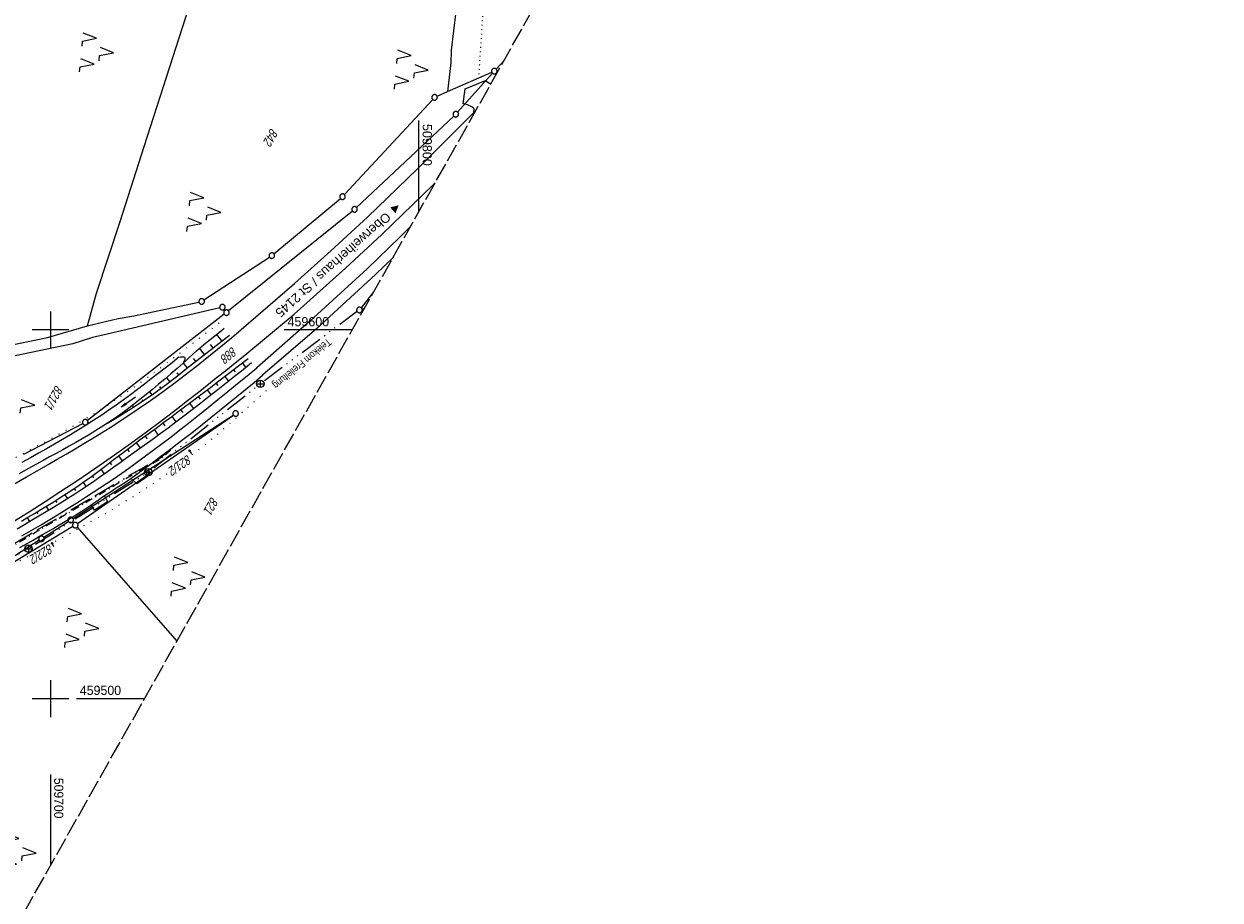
# Model space of a CAD drawing. Extents: x 509054 to 510069, y 459212 to 460305.
# Tile 36 of 66: x 509693 to 510017, y 459445 to 459683. Entities that reach past the tile are written whole.
import ezdxf
from ezdxf.enums import TextEntityAlignment as Align

# ---------------------------------------------------------------- set-up
doc = ezdxf.new("R2010")
doc.units = 0
doc.header["$LTSCALE"] = 10
doc.header["$MEASUREMENT"] = 0
for name, pattern in [('ACAD_ISO13W100', [36, 12, -3, 12, -3, 0, -3, 0, -3]), ('ACAD_ISO14W100', [25.5, 12, -3, 0.5, -3, 0.5, -3, 0.5, -3]), ('AUSGEZOGEN', [0]), ('LT00', [0]), ('LT07', [0.22, 0.02, -0.2]), ('LT08', [0.42, 0.2, -0.1, 0.02, -0.1]), ('LT14', [0.6, 0.5, -0.1]), ('PUNKTX2_STR', [0.6, 0.1, -0.5])]:
    doc.linetypes.add(name, pattern=pattern)
doc.layers.get('0').update_dxf_attribs({"linetype": 'LT00'})
for name, color, linetype in [('--EK_FBR', 1, 'LT00'), ('DFK_FLUR_NR', 250, 'LT00'), ('DFK_FLURNR_PFEIL', 250, 'LT00'), ('DFK_GZPKT', 250, 'LT00'), ('DFK_KATASTER', 250, 'LT00'), ('DFK_NUTZUNG', 250, 'LT00'), ('DFK_NUTZUNGSGRENZE', 70, 'PUNKTX2_STR'), ('DFK_TOPO-ANL', 252, 'LT00'), ('GASLTG', 250, 'ACAD_ISO13W100'), ('ORTSRICHTUNG', 7, 'Continuous'), ('PFEIL', 140, 'AUSGEZOGEN'), ('TELEKOM', 210, 'ACAD_ISO14W100'), ('TELEKOM_TEXT', 210, 'Continuous'), ('V110_AFBR_BAB', 250, 'LT00'), ('V110_BOESCH', 250, 'LT00'), ('V110_BOSCHUNG', 250, 'LT00'), ('V110_GEHOELZ', 250, 'LT07'), ('V110_GEHWEG', 250, 'LT00'), ('V110_GRABEN', 250, 'LT00'), ('V110_RASTER', 250, 'LT00')]:
    doc.layers.add(name, color=color, linetype=linetype)
doc.layers.add('-BLATT_110-RAND', color=7, linetype='LT14', plot=False)
doc.styles.add('Beschrift', font='ARIAL.TTF')
doc.styles.get("Standard").update_dxf_attribs({"font": 'ARIAL.TTF'})
doc.styles.add('Versorgungsltg', font='ARIAL.TTF', dxfattribs={"width": 0.8, "height": 2})

# ---------------------------------------------------------------- blocks, each defined once
blk = doc.blocks.new('SYMB7060')
at = {"color": 0, "linetype": 'ByBlock'}
for p, q in [((-0.26, 0), (0, 0)), ((-0.08, 0.045), (0, 0)), ((0, 0), (-0.08, -0.045))]:
    blk.add_line(p, q, dxfattribs=at)
blk = doc.blocks.new('SYMB7010')
at = {"color": 0, "linetype": 'ByBlock'}
for points in [[(-0.031408, 0.499213), (-0.093728, 0.49134), (-0.15457, 0.475719), (-0.212975, 0.452595), (-0.268021, 0.422333), (-0.31884, 0.385411), (-0.36463, 0.342411), (-0.40467, 0.29401), (-0.438329, 0.240973), (-0.465074, 0.184136), (-0.484486, 0.124395), (-0.496256, 0.062692), (-0.5002, 0)], [(-0.5002, 0), (-0.496256, -0.062692), (-0.484486, -0.124395), (-0.465075, -0.184136), (-0.438329, -0.240973), (-0.404671, -0.29401), (-0.36463, -0.342411), (-0.31884, -0.385411), (-0.268021, -0.422333), (-0.212975, -0.452595), (-0.154571, -0.475719), (-0.093728, -0.49134), (-0.031408, -0.499213), (0.031408, -0.499213)], [(0.5002, 0), (0.496256, 0.062692), (0.484485, 0.124395), (0.465074, 0.184136), (0.438329, 0.240973), (0.40467, 0.29401), (0.36463, 0.342411), (0.31884, 0.385411), (0.268021, 0.422333), (0.212975, 0.452595), (0.15457, 0.475719), (0.093728, 0.49134), (0.031408, 0.499213), (-0.031408, 0.499213)], [(0.031408, -0.499213), (0.093728, -0.491341), (0.15457, -0.475719), (0.212975, -0.452595), (0.268021, -0.422333), (0.31884, -0.385411), (0.36463, -0.342411), (0.404671, -0.294011), (0.438329, -0.240974), (0.465075, -0.184136), (0.484486, -0.124395), (0.496256, -0.062692), (0.500201, 0)]]:
    blk.add_lwpolyline(points, dxfattribs=at)
blk = doc.blocks.new('SYMB7222')
at = {"color": 0, "linetype": 'ByBlock'}
blk.add_line((0, 0.185), (-0.11, -0.185), dxfattribs=at)
blk.add_lwpolyline([(0.25, -0.185), (0.11, -0.185), (0, 0.185)], dxfattribs=at)
blk = doc.blocks.new('SYMB7221')
at = {"color": 0, "linetype": 'ByBlock'}
for p, q in [((0, 0.435), (-0.11, 0.065)), ((0.11, 0.065), (0, 0.435)), ((0.25, 0.065), (0.11, 0.065)), ((-0.35, -0.065), (-0.46, -0.435)), ((0.35, -0.065), (0.24, -0.435))]:
    blk.add_line(p, q, dxfattribs=at)
for points in [[(-0.1, -0.435), (-0.24, -0.435), (-0.35, -0.065)], [(0.6, -0.435), (0.46, -0.435), (0.35, -0.065)]]:
    blk.add_lwpolyline(points, dxfattribs=at)
blk = doc.blocks.new('Pfreil3')
at = {"layer": 'PFEIL'}
blk.add_hatch(color=256, dxfattribs=at).paths.add_polyline_path([(-1.55, 0.27), (-1.55, -0.27), (0, 0)])
for p, q in [((-1.55, 0), (-4.83, 0)), ((-1.55, -0.27), (-1.55, 0.27)), ((-1.55, 0.27), (0, 0)), ((0, 0), (-1.55, -0.27))]:
    blk.add_line(p, q, dxfattribs=at)
blk = doc.blocks.new('SYMB0011')
at = {"color": 0, "linetype": 'ByBlock'}
for p, q in [((0.5, 0), (-0.5, 0)), ((0, 0.5), (0, -0.5))]:
    blk.add_line(p, q, dxfattribs=at)

msp = doc.modelspace()

# ---------------------------------------------------------------- linework, layer by layer
at = {"layer": '--EK_FBR'}
for points in [[(509690.05, 459558.17), (509693.52, 459560.15), (509696.98, 459562.14), (509699.41, 459563.53), (509701.83, 459564.93), (509704.25, 459566.33), (509706.67, 459567.75), (509709.07, 459569.18), (509711.47, 459570.63), (509713.86, 459572.1), (509716.23, 459573.59), (509719.9, 459575.96), (509723.54, 459578.4), (509727.14, 459580.89), (509730.7, 459583.44), (509734.22, 459586.04), (509737.7, 459588.7), (509739.63, 459590.21), (509741.55, 459591.74), (509743.46, 459593.27), (509745.36, 459594.81), (509747.26, 459596.36), (509749.16, 459597.91)], [(509689.8, 459547.98), (509694.18, 459550.69), (509698.53, 459553.44), (509702.85, 459556.24), (509707.15, 459559.08), (509712.3, 459562.57), (509717.42, 459566.13), (509721.76, 459569.23), (509726.07, 459572.38), (509730.34, 459575.57), (509734.59, 459578.8), (509737.2, 459580.83), (509739.81, 459582.87), (509742.4, 459584.92), (509744.99, 459586.98), (509747.58, 459589.05), (509750.16, 459591.12), (509752.73, 459593.19)]]:
    msp.add_lwpolyline(points, dxfattribs=at)
at = {"layer": '-BLATT_110-RAND'}
msp.add_lwpolyline([(509508.66, 460304.61), (509054.47, 459498.79), (509563.22, 459212.04), (510017.41, 460017.85), (509508.66, 460304.61)], dxfattribs=at)
at = {"layer": 'DFK_KATASTER'}
for p, q in [((509725.4, 459649.76), (509740.84, 459697.74)), ((509810.04, 459686.4), (509808.78, 459675.86)), ((509808.78, 459675.86), (509808.64, 459672.45)), ((509823.11, 459673.13), (509820.96, 459670.77)), ((509808.64, 459672.45), (509807.76, 459664.65)), ((509807.76, 459664.65), (509819.76, 459669.92)), ((509819.95, 459669.66), (509810.49, 459659.08)), ((509804.93, 459663.4), (509807.76, 459664.65)), ((509779.76, 459636.71), (509803.73, 459662.55)), ((509809.44, 459658.01), (509783.07, 459633.23)), ((509718.89, 459629.47), (509725.4, 459649.76)), ((509760.66, 459620.66), (509778.67, 459635.68)), ((509781.94, 459632.25), (509748.35, 459605.18)), ((509712.52, 459609.97), (509718.89, 459629.47)), ((509741.66, 459608.15), (509759.45, 459619.77)), ((509710.07, 459601.12), (509712.52, 459609.97)), ((509787.76, 459610.41), (509784.3, 459606.02)), ((509745.93, 459606.01), (509715.39, 459598.9)), ((509722.66, 459603.83), (509740.3, 459607.58)), ((509747.32, 459605.31), (509747.11, 459605.58)), ((509785.19, 459605.86), (509784.56, 459605.66)), ((509747.18, 459604.25), (509710.03, 459575.44)), ((509710.07, 459601.12), (509713.79, 459601.99)), ((509713.79, 459601.99), (509718.36, 459603.1)), ((509718.36, 459603.1), (509722.66, 459603.83)), ((509699.22, 459597.95), (509710.07, 459601.12)), ((509715.39, 459598.9), (509711.43, 459597.95)), ((509706.06, 459596.26), (509675.96, 459589.97)), ((509677.67, 459593.58), (509699.22, 459597.95)), ((509711.43, 459597.95), (509706.06, 459596.26)), ((509706.12, 459548.89), (509749.62, 459576.93)), ((509707.36, 459547.48), (509749.63, 459576.91)), ((509692.74, 459566.36), (509708.77, 459574.63)), ((509706.1, 459546.66), (509657.93, 459517.73)), ((509698.19, 459543.78), (509704.86, 459548.07)), ((509706.25, 459547.61), (509705.98, 459547.92)), ((509707.23, 459546.49), (509734.32, 459515.61)), ((509696.93, 459542.96), (509657.92, 459517.75))]:
    msp.add_line(p, q, dxfattribs=at)
at = {"layer": 'DFK_NUTZUNGSGRENZE', "ltscale": 0.2}
msp.add_line((509817.41, 459687.54), (509816.16, 459668.34), dxfattribs=at)
at = {"layer": 'DFK_TOPO-ANL'}
for p, q in [((509812.56, 459665.45), (509818.08, 459667.71)), ((509818.08, 459667.71), (509819.54, 459666.71)), ((509812.02, 459661.31), (509812.56, 459665.45)), ((509813.14, 459661.07), (509812.02, 459661.31)), ((509814.32, 459660.54), (509813.14, 459661.07)), ((509814.94, 459659.95), (509814.32, 459660.54)), ((509799.61, 459643.75), (509814.92, 459659.03)), ((509814.92, 459659.03), (509814.94, 459659.95)), ((509786.05, 459630.61), (509799.61, 459643.75)), ((509789.94, 459625.93), (509803.94, 459639.47)), ((509803.94, 459639.47), (509804.38, 459639.9)), ((509776.1, 459621.48), (509786.05, 459630.61)), ((509797.69, 459628.03), (509794.88, 459625.25)), ((509780.05, 459616.78), (509789.94, 459625.93)), ((509794.88, 459625.25), (509785.98, 459616.61)), ((509766.22, 459612.63), (509776.1, 459621.48)), ((509793.05, 459619.79), (509788.18, 459615.03)), ((509766.1, 459604.31), (509780.05, 459616.78)), ((509770.41, 459602.36), (509785.98, 459616.61)), ((509772.27, 459600.42), (509788.18, 459615.03)), ((509749.16, 459597.91), (509766.22, 459612.63)), ((509752.73, 459593.19), (509766.1, 459604.31)), ((509770.41, 459602.36), (509755.99, 459589.76)), ((509772.27, 459600.42), (509757.58, 459587.73)), ((509723.41, 459558.25), (509721.84, 459559.78)), ((509726.38, 459560.37), (509723.41, 459558.25)), ((509725.57, 459562.42), (509726.38, 459560.37)), ((509715.49, 459553.41), (509711.93, 459551.1)), ((509714.75, 459554.91), (509715.49, 459553.41)), ((509711.93, 459551.1), (509710.98, 459552.46))]:
    msp.add_line(p, q, dxfattribs=at)
at = {"layer": 'GASLTG', "ltscale": 0.05, "flags": 128}
msp.add_lwpolyline([(509732.48, 459567.69), (509729.94, 459565.36), (509725.51, 459562.81), (509720.09, 459559.78), (509714.04, 459556.13), (509710.28, 459553.89), (509696.3, 459545.64), (509680.28, 459535.94), (509675.54, 459533.13), (509662.67, 459524.53), (509661.31, 459523.49), (509654.68, 459518.01), (509641.53, 459507.31), (509616.04, 459486.4), (509597.79, 459472.06), (509592.36, 459467.67), (509583.44, 459461.06), (509571.13, 459452.34), (509560.96, 459446.08), (509536.18, 459431.58), (509531.7, 459429.29), (509524.56, 459425.59), (509512.62, 459419.97), (509500.19, 459414.01), (509494.35, 459411.46), (509484.5, 459407.13), (509475.95, 459403.85), (509460.65, 459398.15), (509446.94, 459393.44), (509428.45, 459387.85), (509407.17, 459382.36), (509385.48, 459378.15), (509377.07, 459376.74), (509356.92, 459372.99), (509353.25, 459372.22), (509352.3, 459371.75), (509351.45, 459371.07), (509350.6, 459369.66), (509337.3, 459345.94), (509334.65, 459340.87)], dxfattribs=at)
at = {"layer": 'GASLTG', "color": 80, "linetype": 'LT08', "flags": 128}
msp.add_lwpolyline([(509732.69, 459567.46), (509730.12, 459565.11), (509725.66, 459562.54), (509720.24, 459559.52), (509714.19, 459555.87), (509710.44, 459553.63), (509696.46, 459545.39), (509680.44, 459535.68), (509675.7, 459532.87), (509662.84, 459524.29), (509661.5, 459523.26), (509654.87, 459517.78), (509641.72, 459507.07), (509616.22, 459486.16), (509597.97, 459471.82), (509592.54, 459467.43), (509583.62, 459460.81), (509571.3, 459452.09), (509561.11, 459445.83), (509536.33, 459431.32), (509531.84, 459429.02), (509524.69, 459425.32), (509512.75, 459419.7), (509500.31, 459413.74), (509494.47, 459411.18), (509484.61, 459406.86), (509476.06, 459403.57), (509460.75, 459397.86), (509447.03, 459393.15), (509428.53, 459387.57), (509407.23, 459382.07), (509385.53, 459377.85), (509377.12, 459376.45), (509356.97, 459372.69), (509353.34, 459371.94), (509352.47, 459371.5), (509351.68, 459370.87), (509350.86, 459369.51), (509337.56, 459345.79), (509334.92, 459340.72)], dxfattribs=at)
at = {"layer": 'TELEKOM', "ltscale": 0.05, "flags": 128}
msp.add_lwpolyline([(509415.17, 459474.51), (509453.85, 459473.6), (509490.24, 459475.47), (509526.49, 459479.71), (509563.63, 459486.99), (509593.49, 459494.62), (509631.09, 459509.57), (509661.27, 459523.19), (509694.05, 459540.68), (509726.56, 459561.45), (509756.95, 459585.4), (509785.89, 459607.15), (509785.96, 459607.23)], dxfattribs=at)
at = {"layer": 'TELEKOM_TEXT'}
for p, q in [((509755.95, 459585.4), (509757.95, 459585.4)), ((509756.95, 459586.4), (509756.95, 459584.4)), ((509725.56, 459561.45), (509727.56, 459561.45)), ((509726.56, 459562.45), (509726.56, 459560.45)), ((509693.05, 459540.68), (509695.05, 459540.68)), ((509694.05, 459541.68), (509694.05, 459539.68))]:
    msp.add_line(p, q, dxfattribs=at)
for centre in [(509756.95, 459585.4), (509726.56, 459561.45), (509694.05, 459540.68)]:
    msp.add_circle(centre, 1, dxfattribs=at)
at = {"layer": 'V110_AFBR_BAB'}
for points in [[(509690.05, 459558.17), (509693.52, 459560.15), (509696.98, 459562.14), (509699.41, 459563.53), (509701.83, 459564.93), (509704.25, 459566.33), (509706.67, 459567.75), (509709.07, 459569.18), (509711.47, 459570.63), (509713.86, 459572.1), (509716.23, 459573.59), (509719.9, 459575.96), (509723.54, 459578.4), (509727.14, 459580.89), (509730.7, 459583.44), (509734.22, 459586.04), (509737.7, 459588.7), (509739.63, 459590.21), (509741.55, 459591.74), (509743.46, 459593.27), (509745.36, 459594.81), (509747.26, 459596.36), (509749.16, 459597.91)], [(509689.8, 459547.98), (509694.18, 459550.69), (509698.53, 459553.44), (509702.85, 459556.24), (509707.15, 459559.08), (509712.3, 459562.57), (509717.42, 459566.13), (509721.76, 459569.23), (509726.07, 459572.38), (509730.34, 459575.57), (509734.59, 459578.8), (509737.2, 459580.83), (509739.81, 459582.87), (509742.4, 459584.92), (509744.99, 459586.98), (509747.58, 459589.05), (509750.16, 459591.12), (509752.73, 459593.19)]]:
    msp.add_lwpolyline(points, dxfattribs=at)
at = {"layer": 'V110_BOESCH'}
for points in [[(509715.47, 459574.69), (509718.68, 459576.61), (509721.85, 459578.59), (509724.97, 459580.65), (509728.04, 459582.78), (509731.06, 459584.97), (509734.03, 459587.24), (509736.95, 459589.58), (509748.56, 459598.61)], [(509736.02, 459590.98), (509736.83, 459591.75), (509737.64, 459592.52), (509738.46, 459593.27), (509739.65, 459594.35), (509740.87, 459595.4), (509742.1, 459596.43), (509743.34, 459597.45), (509744.6, 459598.45), (509745.86, 459599.45), (509747.12, 459600.45)], [(509692.12, 459548.15), (509693.88, 459549.19), (509695.65, 459550.24), (509697.41, 459551.29), (509699.17, 459552.36), (509700.92, 459553.43), (509702.66, 459554.52), (509704.38, 459555.63), (509706.09, 459556.76), (509707.79, 459557.92), (509709.27, 459558.96), (509710.74, 459560.03), (509712.19, 459561.1), (509713.65, 459562.19), (509715.09, 459563.28), (509716.54, 459564.38), (509717.99, 459565.48), (509720.11, 459567.07), (509722.24, 459568.66), (509724.37, 459570.25), (509726.51, 459571.83), (509728.64, 459573.4), (509730.78, 459574.98), (509732.91, 459576.56), (509735.04, 459578.15), (509737.72, 459580.15), (509740.38, 459582.16), (509743.04, 459584.17), (509745.69, 459586.19), (509748.35, 459588.22), (509750.99, 459590.25), (509753.64, 459592.28)], [(509690.95, 459546.06), (509692.92, 459547.24), (509694.88, 459548.41), (509696.85, 459549.59), (509698.82, 459550.76), (509700.78, 459551.95), (509702.73, 459553.15), (509704.67, 459554.36), (509706.6, 459555.59), (509708.52, 459556.84), (509710.28, 459558.02), (509712.02, 459559.21), (509713.76, 459560.42), (509715.49, 459561.64), (509717.21, 459562.87), (509718.94, 459564.1), (509721.11, 459565.65), (509723.27, 459567.21), (509725.44, 459568.77), (509727.6, 459570.33), (509729.75, 459571.9), (509731.9, 459573.48), (509734.04, 459575.07), (509736.17, 459576.67), (509738.49, 459578.44), (509740.8, 459580.23), (509743.11, 459582.03), (509745.4, 459583.84), (509747.69, 459585.66), (509749.97, 459587.48), (509752.25, 459589.31), (509754.53, 459591.14)]]:
    msp.add_lwpolyline(points, dxfattribs=at)
at = {"layer": 'V110_BOSCHUNG'}
for p, q in [((509746.53, 459597.03), (509745.1, 459598.86)), ((509744.16, 459595.19), (509743.46, 459596.08)), ((509739.42, 459591.5), (509738.82, 459592.28)), ((509741.79, 459593.34), (509740.46, 459595.05)), ((509736.01, 459590.97), (509737.1, 459589.7)), ((509749.66, 459589.23), (509750.14, 459588.61)), ((509752.04, 459591.05), (509752.95, 459589.87)), ((509731.46, 459587.06), (509732.39, 459585.97)), ((509734.25, 459588.41), (509734.76, 459587.82)), ((509744.9, 459585.59), (509745.41, 459584.92)), ((509747.28, 459587.4), (509748.27, 459586.12)), ((509726.87, 459583.22), (509727.53, 459582.41)), ((509729.58, 459584.65), (509729.98, 459584.17)), ((509742.52, 459583.77), (509743.56, 459582.38)), ((509722.18, 459579.5), (509722.54, 459579.04)), ((509724.8, 459581.02), (509725.05, 459580.7)), ((509737.73, 459580.16), (509738.82, 459578.7)), ((509740.12, 459581.96), (509740.66, 459581.25)), ((509717.35, 459575.97), (509717.43, 459575.85)), ((509719.89, 459577.56), (509720, 459577.42)), ((509732.92, 459576.57), (509734.04, 459575.07)), ((509735.33, 459578.36), (509735.88, 459577.62)), ((509728.1, 459573), (509729.22, 459571.51)), ((509730.51, 459574.78), (509731.07, 459574.03)), ((509723.27, 459569.43), (509724.36, 459567.99)), ((509725.68, 459571.22), (509726.24, 459570.48)), ((509720.87, 459567.64), (509721.39, 459566.94)), ((509716.08, 459564.03), (509716.56, 459563.39)), ((509718.47, 459565.84), (509719.48, 459564.49)), ((509711.28, 459560.43), (509711.7, 459559.86)), ((509713.68, 459562.22), (509714.59, 459561.01)), ((509706.41, 459556.98), (509706.76, 459556.45)), ((509708.86, 459558.68), (509709.64, 459557.59)), ((509701.39, 459553.73), (509701.71, 459553.22)), ((509703.92, 459555.33), (509704.58, 459554.3)), ((509696.28, 459550.62), (509696.58, 459550.11)), ((509698.84, 459552.16), (509699.46, 459551.15)), ((509693.7, 459549.09), (509694.3, 459548.06))]:
    msp.add_line(p, q, dxfattribs=at)
at = {"layer": 'V110_GEHOELZ', "flags": 128}
for points in [[(509628.36, 459538.24), (509631.63, 459539.24), (509634.89, 459540.25), (509638.16, 459541.25), (509641.43, 459542.27), (509643.05, 459542.78), (509644.68, 459543.3), (509646.3, 459543.82), (509647.91, 459544.36), (509649.52, 459544.91), (509651.12, 459545.48), (509652.71, 459546.08), (509654.29, 459546.7), (509655.86, 459547.35), (509657.46, 459548.04), (509659.04, 459548.77), (509660.61, 459549.53), (509662.16, 459550.31), (509663.71, 459551.1), (509665.26, 459551.92), (509666.79, 459552.74), (509668.33, 459553.58), (509669.86, 459554.41), (509671.39, 459555.25), (509672.92, 459556.09), (509675.22, 459557.33), (509677.51, 459558.56), (509679.82, 459559.78), (509682.12, 459561), (509684.43, 459562.21), (509686.74, 459563.41), (509689.04, 459564.62), (509691.35, 459565.83), (509693.66, 459567.05), (509695.85, 459568.22), (509698.05, 459569.4), (509700.23, 459570.59), (509702.41, 459571.79), (509704.58, 459573.01), (509706.74, 459574.25), (509708.88, 459575.51), (509711.01, 459576.8), (509713.13, 459578.11), (509715.39, 459579.56), (509717.63, 459581.03), (509719.85, 459582.54), (509722.06, 459584.07), (509724.26, 459585.62), (509726.43, 459587.2), (509728.6, 459588.79), (509730.76, 459590.39), (509732.9, 459592.01), (509735.04, 459593.64), (509737.21, 459595.3), (509739.38, 459596.97), (509741.54, 459598.64), (509743.69, 459600.31), (509745.85, 459601.99)], [(509633.28, 459498.71), (509634.59, 459500), (509635.91, 459501.29), (509637.23, 459502.57), (509638.56, 459503.83), (509639.9, 459505.08), (509641.26, 459506.31), (509642.63, 459507.52), (509644.03, 459508.7), (509645.44, 459509.85), (509646.89, 459510.96), (509648.36, 459512.04), (509649.68, 459512.95), (509651.03, 459513.83), (509652.39, 459514.69), (509653.77, 459515.53), (509655.16, 459516.35), (509656.57, 459517.16), (509657.97, 459517.96), (509659.38, 459518.75), (509660.79, 459519.55), (509662.2, 459520.35), (509663.89, 459521.33), (509665.57, 459522.32), (509667.24, 459523.32), (509668.91, 459524.33), (509670.58, 459525.34), (509672.25, 459526.34), (509673.92, 459527.35), (509675.59, 459528.35), (509677.27, 459529.34), (509679.48, 459530.63), (509681.7, 459531.89), (509683.93, 459533.15), (509686.17, 459534.39), (509688.42, 459535.63), (509690.66, 459536.85), (509692.92, 459538.08), (509695.17, 459539.3), (509697.7, 459540.67), (509700.23, 459542.05), (509702.76, 459543.43), (509705.28, 459544.82), (509707.8, 459546.22), (509710.31, 459547.63), (509712.81, 459549.05), (509714.9, 459550.26), (509716.98, 459551.49), (509719.05, 459552.73), (509721.11, 459553.99), (509723.16, 459555.27), (509725.18, 459556.58), (509728.03, 459558.48), (509730.84, 459560.43), (509733.61, 459562.43), (509736.35, 459564.49), (509739.05, 459566.58), (509741.72, 459568.73), (509743.55, 459570.24), (509745.36, 459571.78), (509747.16, 459573.33), (509748.95, 459574.89), (509750.73, 459576.47), (509752.5, 459578.05), (509754.26, 459579.65), (509756.02, 459581.25), (509757.77, 459582.85), (509759.52, 459584.46)]]:
    msp.add_lwpolyline(points, dxfattribs=at)
at = {"layer": 'V110_GEHWEG'}
for points in [[(509692.19, 459544.12), (509694.73, 459545.61), (509697.27, 459547.1), (509699.8, 459548.6), (509702.32, 459550.12), (509704.83, 459551.65), (509707.33, 459553.21), (509709.81, 459554.79), (509713.41, 459557.14), (509716.97, 459559.54), (509720.5, 459561.99), (509722.97, 459563.76), (509725.43, 459565.55), (509727.87, 459567.36), (509730.3, 459569.19), (509732.71, 459571.03), (509735.11, 459572.9), (509737.5, 459574.77), (509740.17, 459576.89), (509742.82, 459579.01), (509745.46, 459581.15), (509748.1, 459583.29), (509750.73, 459585.45), (509753.36, 459587.6), (509755.99, 459589.76)], [(509691.71, 459540.98), (509693.52, 459542.02), (509695.29, 459543.03), (509697.06, 459544.05), (509698.83, 459545.06), (509700.6, 459546.08), (509702.36, 459547.11), (509704.11, 459548.15), (509705.85, 459549.21), (509707.58, 459550.29), (509709.3, 459551.39), (509710.99, 459552.52), (509711.96, 459553.18), (509712.92, 459553.85), (509713.89, 459554.52), (509714.86, 459555.18), (509715.85, 459555.84), (509716.86, 459556.49), (509717.86, 459557.14), (509718.87, 459557.79), (509719.87, 459558.45), (509720.87, 459559.11), (509721.86, 459559.78), (509722.79, 459560.44), (509723.71, 459561.1), (509724.63, 459561.77), (509725.54, 459562.45), (509727.77, 459564.1), (509729.99, 459565.77), (509732.21, 459567.43), (509734.42, 459569.11), (509736.63, 459570.8), (509738.82, 459572.5), (509741.19, 459574.37), (509743.56, 459576.25), (509745.91, 459578.14), (509748.25, 459580.05), (509750.59, 459581.96), (509752.92, 459583.88), (509755.25, 459585.8), (509757.58, 459587.73)]]:
    msp.add_lwpolyline(points, dxfattribs=at)
at = {"layer": 'V110_GRABEN'}
for points in [[(509734.87, 459592.6), (509733, 459591.12), (509731.13, 459589.65), (509729.26, 459588.18), (509727.37, 459586.72), (509725.49, 459585.26), (509723.59, 459583.83), (509721.68, 459582.4), (509719.76, 459581), (509717.83, 459579.61), (509715.87, 459578.25), (509713.9, 459576.92), (509711.81, 459575.54), (509709.7, 459574.2), (509707.57, 459572.88), (509705.42, 459571.58), (509703.26, 459570.31), (509701.09, 459569.05), (509698.91, 459567.8), (509696.73, 459566.58), (509694.54, 459565.36), (509692.27, 459564.1)], [(509734.87, 459592.6), (509735.26, 459592.68), (509735.64, 459592.74), (509735.96, 459592.76), (509736.23, 459592.73), (509736.4, 459592.64), (509736.48, 459592.47), (509736.48, 459592.25), (509736.42, 459591.98), (509736.31, 459591.67), (509736.17, 459591.33), (509736.02, 459590.98)], [(509736.02, 459590.98), (509734.36, 459589.55), (509732.7, 459588.12), (509731.03, 459586.69), (509729.36, 459585.28), (509727.68, 459583.88), (509725.98, 459582.49), (509724.28, 459581.13), (509722.56, 459579.78), (509720.82, 459578.46), (509719.06, 459577.17), (509717.28, 459575.92), (509715.47, 459574.69), (509713.78, 459573.6), (509712.07, 459572.53), (509710.34, 459571.49), (509708.6, 459570.47), (509706.85, 459569.47), (509705.08, 459568.48), (509703.31, 459567.5), (509701.54, 459566.53), (509699.77, 459565.57), (509697.99, 459564.6), (509696.22, 459563.63), (509693.88, 459562.32), (509691.54, 459561)]]:
    msp.add_lwpolyline(points, dxfattribs=at)
at = {"layer": 'V110_RASTER'}
for p, q in [((509800, 459632.13), (509800, 459656.84)), ((509700, 459605), (509700, 459595)), ((509705, 459600), (509695, 459600)), ((509781.89, 459600), (509763.39, 459600)), ((509700, 459505), (509700, 459495)), ((509695, 459500), (509705, 459500)), ((509707.03, 459500), (509725.53, 459500)), ((509700, 459479.42), (509700, 459454.71))]:
    msp.add_line(p, q, dxfattribs=at)

# ---------------------------------------------------------------- block references
at = {"layer": 'DFK_FLURNR_PFEIL', "xscale": 5, "yscale": 5, "zscale": 5}
for p, rotation in [((509737.63, 459567.47), 124.4631299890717), ((509700.34, 459542.35), 117.1871799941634)]:
    msp.add_blockref('SYMB7060', p, dxfattribs=dict(at, rotation=rotation))
at = {"layer": 'DFK_GZPKT', "xscale": 1.500000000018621, "yscale": 1.5, "zscale": 1.5, "rotation": 264.7377099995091}
for p in [(509820.45, 459670.22), (509804.24, 459663.1), (509809.99, 459658.52), (509779.25, 459636.16), (509782.52, 459632.72), (509760.08, 459620.18), (509741.03, 459607.74), (509746.66, 459606.18), (509747.77, 459604.71), (509783.84, 459605.43), (509709.44, 459574.98), (509750.25, 459577.34), (509705.49, 459548.48), (509706.74, 459547.05), (509697.56, 459543.37)]:
    msp.add_blockref('SYMB7010', p, dxfattribs=at)
at = {"layer": 'DFK_NUTZUNG', "xscale": 10.00000000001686, "yscale": 10, "zscale": 10, "rotation": 264.7377100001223}
for name, p in [('SYMB7221', (509712.8, 459675.57)), ('SYMB7221', (509798.2, 459670.88)), ('SYMB7221', (509741.93, 459632.31)), ('SYMB7222', (509693.89, 459579.78)), ('SYMB7221', (509737.6, 459533.38)), ('SYMB7221', (509708.78, 459519.46)), ('SYMB7221', (509691.78, 459458.52))]:
    msp.add_blockref(name, p, dxfattribs=at)
at = {"layer": 'PFEIL', "rotation": 216.160835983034}
msp.add_blockref('Pfreil3', (509719.15, 459579.05), dxfattribs=at)
at = {"layer": 'V110_GEHWEG', "xscale": 0.09999999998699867, "yscale": 0.09999999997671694, "zscale": 0.1, "rotation": 240.5924999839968}
for p in [(509755.99, 459589.76), (509757.58, 459587.73), (509737.5, 459574.77), (509738.82, 459572.5), (509720.5, 459561.99), (509721.86, 459559.78), (509725.54, 459562.45), (509709.81, 459554.79), (509714.86, 459555.18), (509710.99, 459552.52), (509693.52, 459542.02)]:
    msp.add_blockref('SYMB0011', p, dxfattribs=at)

# ---------------------------------------------------------------- texts
at = {"layer": 'DFK_FLUR_NR', "oblique": 13.754, "width": 0.75}
for s, rotation, p in [('842', 240.5925, (509759.82, 459654.9)), ('888', 219.957, (509749.35, 459595.62)), ('821/1', 240.5925, (509701.45, 459585.22)), ('821/2', 214.5079, (509737.26, 459566.29)), ('821', 240.5925, (509743.62, 459554.89)), ('822/2', 211.1698, (509699.8, 459542.1))]:
    msp.add_text(s, height=2.5, rotation=rotation, dxfattribs=at).set_placement(p)
at = {"layer": 'ORTSRICHTUNG', "insert": (509777.49, 459620.11), "char_height": 2.5, "attachment_point": 8, "rotation": 221.7905, "style": 'Beschrift'}
msp.add_mtext('◄ Oberweiherhaus / St 2145', dxfattribs=at)
at = {"layer": 'TELEKOM_TEXT', "style": 'Versorgungsltg', "width": 0.8}
msp.add_text('Telekom Freileitung', height=2, rotation=219.5653, dxfattribs=at).set_placement((509767.66, 459591.59), align=Align.CENTER)
at = {"layer": 'V110_RASTER'}
for s, rotation, width, p in [(' 509800', -89.9996, 0.976, (509801, 459656.84)), (' 459600', 0.0004, 0.969, (509763.39, 459601)), (' 459500', 0.0004, 0.962, (509707.03, 459501)), (' 509700', -89.9996, 0.944, (509701, 459479.42))]:
    msp.add_text(s, height=2.5, rotation=rotation, dxfattribs=dict(at, width=width)).set_placement(p)

doc.saveas('drawing.dxf')
